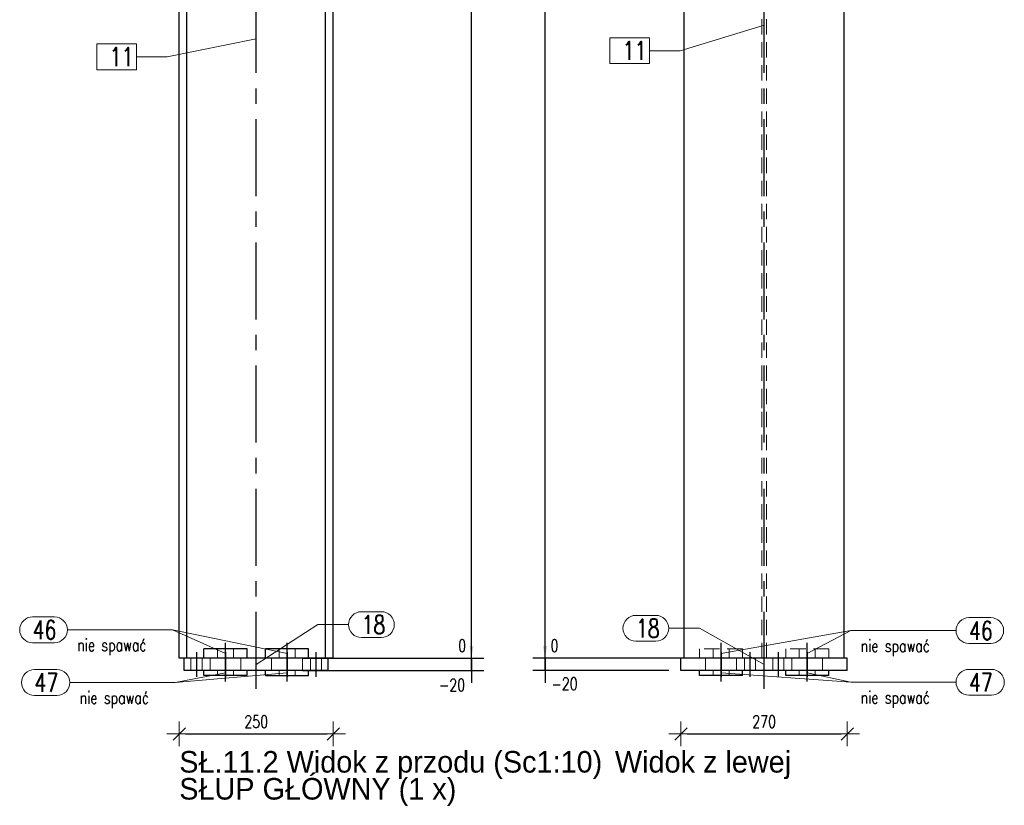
# Model space of a CAD drawing. Header units: millimetres. Extents: x 2097 to 3301, y 14853 to 15503.
# Tile 45 of 97: x 2438 to 2598, y 15200 to 15328. Entities that reach past the tile are written whole.
import ezdxf

# ---------------------------------------------------------------- set-up
doc = ezdxf.new("R2010")
doc.units = ezdxf.units.MM
doc.header["$LTSCALE"] = 10
doc.linetypes.add('HIDDEN', pattern=[0.375, 0.25, -0.125])
doc.linetypes.add('MITTE', pattern=[2, 1.25, -0.25, 0.25, -0.25])
doc.layers.get('Defpoints').update_dxf_attribs({"color": 1})
for name, color, linetype, lineweight in [('PS_DIM', 4, 'Continuous', 13), ('PS_Hidden', 2, 'HIDDEN', 9), ('PS_Pos', 1, 'Continuous', 15), ('PS_SOLID', 7, 'Continuous', 30)]:
    doc.layers.add(name, color=color, linetype=linetype, lineweight=lineweight)
doc.layers.add('PS_MID', color=5, linetype='MITTE')
doc.styles.add('simplex', font='simplex.shx', dxfattribs={"width": 0.75})
doc.dimstyles.new('1_10_GŁ_DS1-LS10', dxfattribs={"dimtxt": 2, "dimasz": 2, "dimexe": 2, "dimexo": 5, "dimgap": 1, "dimtad": 1, "dimjust": 4, "dimdec": 0, "dimlfac": 10, "dimtxsty": 'simplex', "dimblk1": 'NONE', "dimsah": 1, "dimcen": 2, "dimclrd": 256, "dimclre": 256, "dimclrt": 3, "dimadec": 1, "dimazin": 0, "dimtfac": 1, "dimtdec": 0, "dimtmove": 2, "dimatfit": 3, "dimfxl": 1, "dimarcsym": 0})
doc.dimstyles.new('1_10_PRZ', dxfattribs={"dimtxt": 2, "dimasz": 1, "dimexe": 2, "dimexo": 5, "dimgap": 1, "dimtad": 1, "dimdec": 0, "dimlfac": 10, "dimtxsty": 'simplex', "dimblk": 'dimznak', "dimcen": 2, "dimse1": 1, "dimse2": 1, "dimclrt": 3, "dimadec": 1, "dimazin": 0, "dimtfac": 1, "dimtdec": 0, "dimtix": 1, "dimtmove": 2, "dimatfit": 3, "dimldrblk": 'dim-grot', "dimfxl": 1, "dimarcsym": 0})

# ---------------------------------------------------------------- blocks, each defined once
blk = doc.blocks.new('dimznak')
at = {"color": 0}
for points in [[(0, 2), (0, -2)], [(-2, 0), (2, 0)]]:
    blk.add_lwpolyline(points, dxfattribs=at)
at = {"color": 2}
blk.add_lwpolyline([(1, 1), (-1, -1)], dxfattribs=at)
blk = doc.blocks.new('*D1317')
at = {"layer": 'Defpoints', "color": 0, "transparency": 16777216}
for p in [(2463.68, 15232.8), (2488.68, 15232.8), (2488.68, 15211.61)]:
    blk.add_point(p, dxfattribs=at)
at = {"layer": 'PS_DIM', "color": 0, "lineweight": -2, "transparency": 16777216}
blk.add_line((2464.68, 15211.61), (2487.68, 15211.61), dxfattribs=at)
at = {"layer": 'PS_DIM', "color": 0, "lineweight": -2, "transparency": 16777216, "rotation": 180}
blk.add_blockref('dimznak', (2463.68, 15211.61), dxfattribs=at)
at = {"layer": 'PS_DIM', "color": 0, "lineweight": -2, "transparency": 16777216}
blk.add_blockref('dimznak', (2488.68, 15211.61), dxfattribs=at)
at = {"layer": 'PS_DIM', "color": 3, "transparency": 16777216, "insert": (2476.18, 15213.61), "char_height": 2, "attachment_point": 5, "style": 'simplex'}
blk.add_mtext('250', dxfattribs=at)
blk = doc.blocks.new('dim-grot')
blk.add_hatch(color=256).paths.add_polyline_path([(0, 0), (-2, 0.5), (-2, -0.5)])
blk.add_lwpolyline([(0, 0), (-2, 0.5), (-2, -0.5), (0, 0)])
blk = doc.blocks.new('*D1321')
at = {"layer": 'Defpoints', "color": 0, "transparency": 16777216}
for p in [(2545.15, 15223.91), (2572.15, 15223.91), (2572.15, 15211.61)]:
    blk.add_point(p, dxfattribs=at)
at = {"layer": 'PS_DIM', "color": 0, "lineweight": -2, "transparency": 16777216}
blk.add_line((2546.15, 15211.61), (2571.15, 15211.61), dxfattribs=at)
at = {"layer": 'PS_DIM', "color": 0, "lineweight": -2, "transparency": 16777216, "rotation": 180}
blk.add_blockref('dimznak', (2545.15, 15211.61), dxfattribs=at)
at = {"layer": 'PS_DIM', "color": 0, "lineweight": -2, "transparency": 16777216}
blk.add_blockref('dimznak', (2572.15, 15211.61), dxfattribs=at)
at = {"layer": 'PS_DIM', "color": 3, "transparency": 16777216, "insert": (2558.65, 15213.61), "char_height": 2, "attachment_point": 5, "style": 'simplex'}
blk.add_mtext('270', dxfattribs=at)
blk = doc.blocks.new('*X76')
at = {"color": 0}
blk.add_text('Widok z lewej', height=3.5, dxfattribs=at).set_placement((3920.96, 15205.34))
blk = doc.blocks.new('*D1334')
at = {"layer": 'Defpoints', "color": 0, "transparency": 16777216}
for p in [(2488.68, 15223.91), (2511.14, 15223.91), (2478.68, 15221.91)]:
    blk.add_point(p, dxfattribs=at)
at = {"layer": 'PS_DIM', "lineweight": -2, "transparency": 16777216}
for p, q in [((2511.14, 15225.91), (2511.14, 15227.91)), ((2493.68, 15223.91), (2513.14, 15223.91)), ((2511.14, 15221.91), (2511.14, 15223.91)), ((2483.68, 15221.91), (2513.14, 15221.91)), ((2511.14, 15221.91), (2511.14, 15219.91))]:
    blk.add_line(p, q, dxfattribs=at)
at = {"layer": 'PS_DIM', "transparency": 16777216}
blk.add_solid([(2510.81, 15225.91), (2511.47, 15225.91), (2511.14, 15223.91)], dxfattribs=at)
at = {"layer": 'PS_DIM', "color": 3, "transparency": 16777216, "insert": (2507.98, 15219.55), "char_height": 2, "attachment_point": 5, "rotation": 0.0573, "style": 'simplex'}
blk.add_mtext('-20', dxfattribs=at)
blk = doc.blocks.new('_None')
blk = doc.blocks.new('*D1335')
at = {"layer": 'Defpoints', "color": 0, "transparency": 16777216}
for p in [(2478.68, 15223.91), (2488.68, 15223.91), (2511.14, 15223.91)]:
    blk.add_point(p, dxfattribs=at)
at = {"layer": 'PS_DIM', "lineweight": -2, "transparency": 16777216}
for p, q in [((2511.14, 15225.91), (2511.14, 15227.91)), ((2483.68, 15223.91), (2513.14, 15223.91)), ((2493.68, 15223.91), (2513.14, 15223.91)), ((2511.14, 15223.91), (2511.14, 15221.91))]:
    blk.add_line(p, q, dxfattribs=at)
at = {"layer": 'PS_DIM', "transparency": 16777216}
blk.add_solid([(2510.81, 15225.91), (2511.47, 15225.91), (2511.14, 15223.91)], dxfattribs=at)
at = {"layer": 'PS_DIM', "color": 3, "transparency": 16777216, "insert": (2509.62, 15225.93), "char_height": 2, "attachment_point": 5, "rotation": 0.0573, "style": 'simplex'}
blk.add_mtext('0', dxfattribs=at)
blk = doc.blocks.new('*D1336')
at = {"layer": 'Defpoints', "color": 0, "transparency": 16777216}
for p in [(2482.01, 15350.54), (2511.14, 15350.54), (2488.68, 15223.91)]:
    blk.add_point(p, dxfattribs=at)
at = {"layer": 'PS_DIM', "lineweight": -2, "transparency": 16777216}
for p, q in [((2487.01, 15350.54), (2513.14, 15350.54)), ((2511.14, 15223.91), (2511.14, 15348.54)), ((2493.68, 15223.91), (2513.14, 15223.91))]:
    blk.add_line(p, q, dxfattribs=at)
at = {"layer": 'PS_DIM', "transparency": 16777216}
blk.add_solid([(2510.81, 15348.54), (2511.47, 15348.54), (2511.14, 15350.54)], dxfattribs=at)
at = {"layer": 'PS_DIM', "color": 3, "transparency": 16777216, "insert": (2507.48, 15352.56), "char_height": 2, "attachment_point": 5, "rotation": 0.0573, "style": 'simplex'}
blk.add_mtext('5645', dxfattribs=at)
blk = doc.blocks.new('*D1337')
at = {"layer": 'Defpoints', "color": 0, "transparency": 16777216}
for p in [(2476.58, 15361.54), (2511.14, 15361.54), (2488.68, 15223.91)]:
    blk.add_point(p, dxfattribs=at)
at = {"layer": 'PS_DIM', "lineweight": -2, "transparency": 16777216}
for p, q in [((2481.58, 15361.54), (2513.14, 15361.54)), ((2511.14, 15223.91), (2511.14, 15359.54)), ((2493.68, 15223.91), (2513.14, 15223.91))]:
    blk.add_line(p, q, dxfattribs=at)
at = {"layer": 'PS_DIM', "transparency": 16777216}
blk.add_solid([(2510.81, 15359.54), (2511.47, 15359.54), (2511.14, 15361.54)], dxfattribs=at)
at = {"layer": 'PS_DIM', "color": 3, "transparency": 16777216, "insert": (2507.48, 15363.56), "char_height": 2, "attachment_point": 5, "rotation": 0.0573, "style": 'simplex'}
blk.add_mtext('5755', dxfattribs=at)
blk = doc.blocks.new('*D1338')
at = {"layer": 'Defpoints', "color": 0, "transparency": 16777216}
for p in [(2487.37, 15370.74), (2511.14, 15370.74), (2488.68, 15223.91)]:
    blk.add_point(p, dxfattribs=at)
at = {"layer": 'PS_DIM', "lineweight": -2, "transparency": 16777216}
for p, q in [((2492.37, 15370.74), (2513.14, 15370.74)), ((2511.14, 15223.91), (2511.14, 15368.74)), ((2493.68, 15223.91), (2513.14, 15223.91))]:
    blk.add_line(p, q, dxfattribs=at)
at = {"layer": 'PS_DIM', "transparency": 16777216}
blk.add_solid([(2510.81, 15368.74), (2511.47, 15368.74), (2511.14, 15370.74)], dxfattribs=at)
at = {"layer": 'PS_DIM', "color": 3, "transparency": 16777216, "insert": (2507.48, 15372.76), "char_height": 2, "attachment_point": 5, "rotation": 0.0573, "style": 'simplex'}
blk.add_mtext('5847', dxfattribs=at)
blk = doc.blocks.new('*D1339')
at = {"layer": 'Defpoints', "color": 0, "transparency": 16777216}
for p in [(2487.37, 15401.11), (2511.14, 15401.11), (2488.68, 15223.91)]:
    blk.add_point(p, dxfattribs=at)
at = {"layer": 'PS_DIM', "lineweight": -2, "transparency": 16777216}
for p, q in [((2492.37, 15401.11), (2513.14, 15401.11)), ((2511.14, 15223.91), (2511.14, 15399.11)), ((2493.68, 15223.91), (2513.14, 15223.91))]:
    blk.add_line(p, q, dxfattribs=at)
at = {"layer": 'PS_DIM', "transparency": 16777216}
blk.add_solid([(2510.81, 15399.11), (2511.47, 15399.11), (2511.14, 15401.11)], dxfattribs=at)
at = {"layer": 'PS_DIM', "color": 3, "transparency": 16777216, "insert": (2507.94, 15403.13), "char_height": 2, "attachment_point": 5, "rotation": 0.0573, "style": 'simplex'}
blk.add_mtext('6151', dxfattribs=at)
blk = doc.blocks.new('*D1340')
at = {"layer": 'Defpoints', "color": 0, "transparency": 16777216}
for p in [(2487.37, 15420.11), (2511.14, 15420.11), (2488.68, 15223.91)]:
    blk.add_point(p, dxfattribs=at)
at = {"layer": 'PS_DIM', "lineweight": -2, "transparency": 16777216}
for p, q in [((2492.37, 15420.11), (2513.14, 15420.11)), ((2511.14, 15223.91), (2511.14, 15418.11)), ((2493.68, 15223.91), (2513.14, 15223.91))]:
    blk.add_line(p, q, dxfattribs=at)
at = {"layer": 'PS_DIM', "transparency": 16777216}
blk.add_solid([(2510.81, 15418.11), (2511.47, 15418.11), (2511.14, 15420.11)], dxfattribs=at)
at = {"layer": 'PS_DIM', "color": 3, "transparency": 16777216, "insert": (2507.8, 15422.13), "char_height": 2, "attachment_point": 5, "rotation": 0.0573, "style": 'simplex'}
blk.add_mtext('6341', dxfattribs=at)
blk = doc.blocks.new('*D1341')
at = {"layer": 'Defpoints', "color": 0, "transparency": 16777216}
for p in [(2476.58, 15443.04), (2511.14, 15443.04), (2488.68, 15223.91)]:
    blk.add_point(p, dxfattribs=at)
at = {"layer": 'PS_DIM', "lineweight": -2, "transparency": 16777216}
for p, q in [((2481.58, 15443.04), (2513.14, 15443.04)), ((2511.14, 15223.91), (2511.14, 15441.04)), ((2493.68, 15223.91), (2513.14, 15223.91))]:
    blk.add_line(p, q, dxfattribs=at)
at = {"layer": 'PS_DIM', "transparency": 16777216}
blk.add_solid([(2510.81, 15441.04), (2511.47, 15441.04), (2511.14, 15443.04)], dxfattribs=at)
at = {"layer": 'PS_DIM', "color": 3, "transparency": 16777216, "insert": (2507.48, 15440.58), "char_height": 2, "attachment_point": 5, "rotation": 0.0573, "style": 'simplex'}
blk.add_mtext('6570', dxfattribs=at)
blk = doc.blocks.new('*D1342')
at = {"layer": 'Defpoints', "color": 0, "transparency": 16777216}
for p in [(2487.37, 15445.36), (2511.14, 15445.36), (2488.68, 15223.91)]:
    blk.add_point(p, dxfattribs=at)
at = {"layer": 'PS_DIM', "lineweight": -2, "transparency": 16777216}
for p, q in [((2492.37, 15445.36), (2513.14, 15445.36)), ((2511.14, 15223.91), (2511.14, 15443.36)), ((2493.68, 15223.91), (2513.14, 15223.91))]:
    blk.add_line(p, q, dxfattribs=at)
at = {"layer": 'PS_DIM', "transparency": 16777216}
blk.add_solid([(2510.81, 15443.36), (2511.47, 15443.36), (2511.14, 15445.36)], dxfattribs=at)
at = {"layer": 'PS_DIM', "color": 3, "transparency": 16777216, "insert": (2507.48, 15447.38), "char_height": 2, "attachment_point": 5, "rotation": 0.0573, "style": 'simplex'}
blk.add_mtext('6593', dxfattribs=at)
blk = doc.blocks.new('*D1343')
at = {"layer": 'Defpoints', "color": 0, "transparency": 16777216}
for p in [(2481.3, 15456.04), (2511.14, 15456.04), (2488.68, 15223.91)]:
    blk.add_point(p, dxfattribs=at)
at = {"layer": 'PS_DIM', "lineweight": -2, "transparency": 16777216}
for p, q in [((2486.3, 15456.04), (2513.14, 15456.04)), ((2511.14, 15223.91), (2511.14, 15454.04)), ((2493.68, 15223.91), (2513.14, 15223.91))]:
    blk.add_line(p, q, dxfattribs=at)
at = {"layer": 'PS_DIM', "transparency": 16777216}
blk.add_solid([(2510.81, 15454.04), (2511.47, 15454.04), (2511.14, 15456.04)], dxfattribs=at)
at = {"layer": 'PS_DIM', "color": 3, "transparency": 16777216, "insert": (2507.48, 15458.06), "char_height": 2, "attachment_point": 5, "rotation": 0.0573, "style": 'simplex'}
blk.add_mtext('6700', dxfattribs=at)
blk = doc.blocks.new('*D1401')
at = {"layer": 'Defpoints', "color": 0, "transparency": 16777216}
for p in [(2523.08, 15223.91), (2571.65, 15223.91), (2548.15, 15221.91)]:
    blk.add_point(p, dxfattribs=at)
at = {"layer": 'PS_DIM', "lineweight": -2, "transparency": 16777216}
for p, q in [((2523.08, 15225.91), (2523.08, 15227.91)), ((2566.65, 15223.91), (2521.08, 15223.91)), ((2523.08, 15221.91), (2523.08, 15223.91)), ((2543.15, 15221.91), (2521.08, 15221.91)), ((2523.08, 15221.91), (2523.08, 15219.91))]:
    blk.add_line(p, q, dxfattribs=at)
at = {"layer": 'PS_DIM', "transparency": 16777216}
blk.add_solid([(2522.74, 15225.91), (2523.41, 15225.91), (2523.08, 15223.91)], dxfattribs=at)
at = {"layer": 'PS_DIM', "color": 3, "transparency": 16777216, "insert": (2526.24, 15219.75), "char_height": 2, "attachment_point": 5, "rotation": 0.0573, "style": 'simplex'}
blk.add_mtext('-20', dxfattribs=at)
blk = doc.blocks.new('*D1402')
at = {"layer": 'Defpoints', "color": 0, "transparency": 16777216}
for p in [(2523.08, 15223.91), (2548.15, 15223.91), (2571.65, 15223.91)]:
    blk.add_point(p, dxfattribs=at)
at = {"layer": 'PS_DIM', "lineweight": -2, "transparency": 16777216}
for p, q in [((2523.08, 15225.91), (2523.08, 15227.91)), ((2543.15, 15223.91), (2521.08, 15223.91)), ((2566.65, 15223.91), (2521.08, 15223.91)), ((2523.08, 15223.91), (2523.08, 15221.91))]:
    blk.add_line(p, q, dxfattribs=at)
at = {"layer": 'PS_DIM', "transparency": 16777216}
blk.add_solid([(2522.74, 15225.91), (2523.41, 15225.91), (2523.08, 15223.91)], dxfattribs=at)
at = {"layer": 'PS_DIM', "color": 3, "transparency": 16777216, "insert": (2524.6, 15225.93), "char_height": 2, "attachment_point": 5, "rotation": 0.0573, "style": 'simplex'}
blk.add_mtext('0', dxfattribs=at)
blk = doc.blocks.new('*D1403')
at = {"layer": 'Defpoints', "color": 0, "transparency": 16777216}
for p in [(2523.08, 15353.04), (2544.05, 15353.04), (2571.65, 15223.91)]:
    blk.add_point(p, dxfattribs=at)
at = {"layer": 'PS_DIM', "lineweight": -2, "transparency": 16777216}
for p, q in [((2539.05, 15353.04), (2521.08, 15353.04)), ((2523.08, 15223.91), (2523.08, 15351.04)), ((2566.65, 15223.91), (2521.08, 15223.91))]:
    blk.add_line(p, q, dxfattribs=at)
at = {"layer": 'PS_DIM', "transparency": 16777216}
blk.add_solid([(2522.74, 15351.04), (2523.41, 15351.04), (2523.08, 15353.04)], dxfattribs=at)
at = {"layer": 'PS_DIM', "color": 3, "transparency": 16777216, "insert": (2526.74, 15350.86), "char_height": 2, "attachment_point": 5, "rotation": 0.0573, "style": 'simplex'}
blk.add_mtext('5670', dxfattribs=at)
blk = doc.blocks.new('*D1404')
at = {"layer": 'Defpoints', "color": 0, "transparency": 16777216}
for p in [(2523.08, 15358.54), (2573.25, 15358.54), (2571.65, 15223.91)]:
    blk.add_point(p, dxfattribs=at)
at = {"layer": 'PS_DIM', "lineweight": -2, "transparency": 16777216}
for p, q in [((2568.25, 15358.54), (2521.08, 15358.54)), ((2523.08, 15223.91), (2523.08, 15356.54)), ((2566.65, 15223.91), (2521.08, 15223.91))]:
    blk.add_line(p, q, dxfattribs=at)
at = {"layer": 'PS_DIM', "transparency": 16777216}
blk.add_solid([(2522.74, 15356.54), (2523.41, 15356.54), (2523.08, 15358.54)], dxfattribs=at)
at = {"layer": 'PS_DIM', "color": 3, "transparency": 16777216, "insert": (2526.74, 15356.55), "char_height": 2, "attachment_point": 5, "rotation": 0.0573, "style": 'simplex'}
blk.add_mtext('5725', dxfattribs=at)
blk = doc.blocks.new('*D1405')
at = {"layer": 'Defpoints', "color": 0, "transparency": 16777216}
for p in [(2523.08, 15359.04), (2544.05, 15359.04), (2571.65, 15223.91)]:
    blk.add_point(p, dxfattribs=at)
at = {"layer": 'PS_DIM', "lineweight": -2, "transparency": 16777216}
for p, q in [((2539.05, 15359.04), (2521.08, 15359.04)), ((2523.08, 15223.91), (2523.08, 15357.04)), ((2566.65, 15223.91), (2521.08, 15223.91))]:
    blk.add_line(p, q, dxfattribs=at)
at = {"layer": 'PS_DIM', "transparency": 16777216}
blk.add_solid([(2522.74, 15357.04), (2523.41, 15357.04), (2523.08, 15359.04)], dxfattribs=at)
at = {"layer": 'PS_DIM', "color": 3, "transparency": 16777216, "insert": (2526.74, 15361.06), "char_height": 2, "attachment_point": 5, "rotation": 0.0573, "style": 'simplex'}
blk.add_mtext('5730', dxfattribs=at)
blk = doc.blocks.new('*D1406')
at = {"layer": 'Defpoints', "color": 0, "transparency": 16777216}
for p in [(2523.08, 15433.04), (2544.05, 15433.04), (2571.65, 15223.91)]:
    blk.add_point(p, dxfattribs=at)
at = {"layer": 'PS_DIM', "lineweight": -2, "transparency": 16777216}
for p, q in [((2539.05, 15433.04), (2521.08, 15433.04)), ((2523.08, 15223.91), (2523.08, 15431.04)), ((2566.65, 15223.91), (2521.08, 15223.91))]:
    blk.add_line(p, q, dxfattribs=at)
at = {"layer": 'PS_DIM', "transparency": 16777216}
blk.add_solid([(2522.74, 15431.04), (2523.41, 15431.04), (2523.08, 15433.04)], dxfattribs=at)
at = {"layer": 'PS_DIM', "color": 3, "transparency": 16777216, "insert": (2526.74, 15435.06), "char_height": 2, "attachment_point": 5, "rotation": 0.0573, "style": 'simplex'}
blk.add_mtext('6470', dxfattribs=at)
blk = doc.blocks.new('*D1407')
at = {"layer": 'Defpoints', "color": 0, "transparency": 16777216}
for p in [(2523.08, 15439.04), (2544.05, 15439.04), (2571.65, 15223.91)]:
    blk.add_point(p, dxfattribs=at)
at = {"layer": 'PS_DIM', "lineweight": -2, "transparency": 16777216}
for p, q in [((2539.05, 15439.04), (2521.08, 15439.04)), ((2523.08, 15223.91), (2523.08, 15437.04)), ((2566.65, 15223.91), (2521.08, 15223.91))]:
    blk.add_line(p, q, dxfattribs=at)
at = {"layer": 'PS_DIM', "transparency": 16777216}
blk.add_solid([(2522.74, 15437.04), (2523.41, 15437.04), (2523.08, 15439.04)], dxfattribs=at)
at = {"layer": 'PS_DIM', "color": 3, "transparency": 16777216, "insert": (2526.74, 15441.06), "char_height": 2, "attachment_point": 5, "rotation": 0.0573, "style": 'simplex'}
blk.add_mtext('6530', dxfattribs=at)
blk = doc.blocks.new('*D1408')
at = {"layer": 'Defpoints', "color": 0, "transparency": 16777216}
for p in [(2523.08, 15456.04), (2555.54, 15456.04), (2571.65, 15223.91)]:
    blk.add_point(p, dxfattribs=at)
at = {"layer": 'PS_DIM', "lineweight": -2, "transparency": 16777216}
for p, q in [((2550.54, 15456.04), (2521.08, 15456.04)), ((2523.08, 15223.91), (2523.08, 15454.04)), ((2566.65, 15223.91), (2521.08, 15223.91))]:
    blk.add_line(p, q, dxfattribs=at)
at = {"layer": 'PS_DIM', "transparency": 16777216}
blk.add_solid([(2522.74, 15454.04), (2523.41, 15454.04), (2523.08, 15456.04)], dxfattribs=at)
at = {"layer": 'PS_DIM', "color": 3, "transparency": 16777216, "insert": (2526.74, 15458.06), "char_height": 2, "attachment_point": 5, "rotation": 0.0573, "style": 'simplex'}
blk.add_mtext('6700', dxfattribs=at)
blk = doc.blocks.new('*X488')
at = {"color": 1}
for p, q in [((2676.18, 15324.45), (2661.72, 15321.53)), ((2656.72, 15323.63), (2650.27, 15323.63)), ((2650.27, 15323.63), (2650.27, 15319.43)), ((2656.72, 15319.43), (2656.72, 15323.63)), ((2656.72, 15321.53), (2661.72, 15321.53)), ((2650.27, 15319.43), (2656.72, 15319.43))]:
    blk.add_line(p, q, dxfattribs=at)
at = {"color": 30, "style": 'simplex', "width": 0.75}
blk.add_text('11', height=3, dxfattribs=at).set_placement((2652.37, 15320.03))
blk = doc.blocks.new('*X490')
at = {"color": 1}
for p, q in [((2693.28, 15231.46), (2696.5, 15231.46)), ((2676.18, 15222.91), (2686.18, 15229.36)), ((2686.18, 15229.36), (2691.18, 15229.36)), ((2693.28, 15227.26), (2696.5, 15227.26))]:
    blk.add_line(p, q, dxfattribs=at)
for centre, start, end in [((2693.28, 15229.36), 90, 270), ((2696.5, 15229.36), 270, 90)]:
    blk.add_arc(centre, 2.1, start, end, dxfattribs=at)
at = {"color": 2, "style": 'simplex', "width": 0.75}
blk.add_text('18', height=3, dxfattribs=at).set_placement((2693.28, 15227.86))
blk = doc.blocks.new('*X506')
at = {"color": 1}
for p, q in [((2758.65, 15326.66), (2745.04, 15322.52)), ((2740.04, 15324.62), (2733.59, 15324.62)), ((2733.59, 15324.62), (2733.59, 15320.42)), ((2740.04, 15320.42), (2740.04, 15324.62)), ((2740.04, 15322.52), (2745.04, 15322.52)), ((2733.59, 15320.42), (2740.04, 15320.42))]:
    blk.add_line(p, q, dxfattribs=at)
at = {"color": 30, "style": 'simplex', "width": 0.75}
blk.add_text('11', height=3, dxfattribs=at).set_placement((2735.69, 15321.02))
blk = doc.blocks.new('*X509')
at = {"color": 1}
for p, q in [((2737.83, 15230.86), (2741.05, 15230.86)), ((2743.15, 15228.76), (2748.15, 15228.76)), ((2758.65, 15222.91), (2748.15, 15228.76)), ((2737.83, 15226.66), (2741.05, 15226.66))]:
    blk.add_line(p, q, dxfattribs=at)
for centre, start, end in [((2737.83, 15228.76), 90, 270), ((2741.05, 15228.76), 270, 90)]:
    blk.add_arc(centre, 2.1, start, end, dxfattribs=at)
at = {"color": 2, "style": 'simplex', "width": 0.75}
blk.add_text('18', height=3, dxfattribs=at).set_placement((2737.83, 15227.26))
blk = doc.blocks.new('*X624')
at = {"color": 1}
for p, q in [((2639.87, 15230.61), (2643.41, 15230.61)), ((2645.51, 15228.51), (2662.59, 15228.51)), ((2671.18, 15224.66), (2662.59, 15228.51)), ((2639.87, 15226.41), (2643.41, 15226.41))]:
    blk.add_line(p, q, dxfattribs=at)
for centre, start, end in [((2639.87, 15228.51), 90, 270), ((2643.41, 15228.51), 270, 90)]:
    blk.add_arc(centre, 2.1, start, end, dxfattribs=at)
at = {"color": 2, "style": 'simplex', "width": 0.75}
blk.add_text('46', height=3, dxfattribs=at).set_placement((2639.87, 15227.01))
at = {"color": 3, "style": 'simplex', "width": 0.75}
blk.add_text('nie spawać', height=2, dxfattribs=at).set_placement((2647.11, 15225.05))
blk = doc.blocks.new('*X625')
at = {"color": 1}
for p, q in [((2639.87, 15230.61), (2643.41, 15230.61)), ((2645.51, 15228.51), (2662.59, 15228.51)), ((2671.18, 15224.66), (2662.59, 15228.51)), ((2639.87, 15226.41), (2643.41, 15226.41))]:
    blk.add_line(p, q, dxfattribs=at)
for centre, start, end in [((2639.87, 15228.51), 90, 270), ((2643.41, 15228.51), 270, 90)]:
    blk.add_arc(centre, 2.1, start, end, dxfattribs=at)
at = {"color": 2, "style": 'simplex', "width": 0.75}
blk.add_text('46', height=3, dxfattribs=at).set_placement((2639.87, 15227.01))
at = {"color": 3, "style": 'simplex', "width": 0.75}
blk.add_text('nie spawać', height=2, dxfattribs=at).set_placement((2647.11, 15225.05))
blk = doc.blocks.new('*X626')
at = {"color": 1}
for p, q in [((2639.87, 15230.61), (2643.41, 15230.61)), ((2645.51, 15228.51), (2662.59, 15228.51)), ((2681.18, 15224.66), (2662.59, 15228.51)), ((2639.87, 15226.41), (2643.41, 15226.41))]:
    blk.add_line(p, q, dxfattribs=at)
for centre, start, end in [((2639.87, 15228.51), 90, 270), ((2643.41, 15228.51), 270, 90)]:
    blk.add_arc(centre, 2.1, start, end, dxfattribs=at)
at = {"color": 2, "style": 'simplex', "width": 0.75}
blk.add_text('46', height=3, dxfattribs=at).set_placement((2639.87, 15227.01))
at = {"color": 3, "style": 'simplex', "width": 0.75}
blk.add_text('nie spawać', height=2, dxfattribs=at).set_placement((2647.11, 15225.05))
blk = doc.blocks.new('*X627')
at = {"color": 1}
for p, q in [((2639.87, 15230.61), (2643.41, 15230.61)), ((2645.51, 15228.51), (2662.59, 15228.51)), ((2681.18, 15224.66), (2662.59, 15228.51)), ((2639.87, 15226.41), (2643.41, 15226.41))]:
    blk.add_line(p, q, dxfattribs=at)
for centre, start, end in [((2639.87, 15228.51), 90, 270), ((2643.41, 15228.51), 270, 90)]:
    blk.add_arc(centre, 2.1, start, end, dxfattribs=at)
at = {"color": 2, "style": 'simplex', "width": 0.75}
blk.add_text('46', height=3, dxfattribs=at).set_placement((2639.87, 15227.01))
at = {"color": 3, "style": 'simplex', "width": 0.75}
blk.add_text('nie spawać', height=2, dxfattribs=at).set_placement((2647.11, 15225.05))
blk = doc.blocks.new('*X628')
at = {"color": 1}
for p, q in [((2640.17, 15222.06), (2643.81, 15222.06)), ((2671.18, 15221.51), (2663, 15219.96)), ((2645.91, 15219.96), (2663, 15219.96)), ((2640.17, 15217.86), (2643.81, 15217.86))]:
    blk.add_line(p, q, dxfattribs=at)
for centre, start, end in [((2640.17, 15219.96), 90, 270), ((2643.81, 15219.96), 270, 90)]:
    blk.add_arc(centre, 2.1, start, end, dxfattribs=at)
at = {"color": 2, "style": 'simplex', "width": 0.75}
blk.add_text('47', height=3, dxfattribs=at).set_placement((2640.17, 15218.46))
at = {"color": 3, "style": 'simplex', "width": 0.75}
blk.add_text('nie spawać', height=2, dxfattribs=at).set_placement((2647.51, 15216.49))
blk = doc.blocks.new('*X629')
at = {"color": 1}
for p, q in [((2640.17, 15222.06), (2643.81, 15222.06)), ((2671.18, 15221.51), (2663, 15219.96)), ((2645.91, 15219.96), (2663, 15219.96)), ((2640.17, 15217.86), (2643.81, 15217.86))]:
    blk.add_line(p, q, dxfattribs=at)
for centre, start, end in [((2640.17, 15219.96), 90, 270), ((2643.81, 15219.96), 270, 90)]:
    blk.add_arc(centre, 2.1, start, end, dxfattribs=at)
at = {"color": 2, "style": 'simplex', "width": 0.75}
blk.add_text('47', height=3, dxfattribs=at).set_placement((2640.17, 15218.46))
at = {"color": 3, "style": 'simplex', "width": 0.75}
blk.add_text('nie spawać', height=2, dxfattribs=at).set_placement((2647.51, 15216.49))
blk = doc.blocks.new('*X630')
at = {"color": 1}
for p, q in [((2640.17, 15222.06), (2643.81, 15222.06)), ((2681.18, 15221.51), (2663, 15219.96)), ((2645.91, 15219.96), (2663, 15219.96)), ((2640.17, 15217.86), (2643.81, 15217.86))]:
    blk.add_line(p, q, dxfattribs=at)
for centre, start, end in [((2640.17, 15219.96), 90, 270), ((2643.81, 15219.96), 270, 90)]:
    blk.add_arc(centre, 2.1, start, end, dxfattribs=at)
at = {"color": 2, "style": 'simplex', "width": 0.75}
blk.add_text('47', height=3, dxfattribs=at).set_placement((2640.17, 15218.46))
at = {"color": 3, "style": 'simplex', "width": 0.75}
blk.add_text('nie spawać', height=2, dxfattribs=at).set_placement((2647.51, 15216.49))
blk = doc.blocks.new('*X631')
at = {"color": 1}
for p, q in [((2640.17, 15222.06), (2643.81, 15222.06)), ((2681.18, 15221.51), (2663, 15219.96)), ((2645.91, 15219.96), (2663, 15219.96)), ((2640.17, 15217.86), (2643.81, 15217.86))]:
    blk.add_line(p, q, dxfattribs=at)
for centre, start, end in [((2640.17, 15219.96), 90, 270), ((2643.81, 15219.96), 270, 90)]:
    blk.add_arc(centre, 2.1, start, end, dxfattribs=at)
at = {"color": 2, "style": 'simplex', "width": 0.75}
blk.add_text('47', height=3, dxfattribs=at).set_placement((2640.17, 15218.46))
at = {"color": 3, "style": 'simplex', "width": 0.75}
blk.add_text('nie spawać', height=2, dxfattribs=at).set_placement((2647.51, 15216.49))
blk = doc.blocks.new('*X656')
at = {"color": 1}
for p, q in [((2791.91, 15230.49), (2795.44, 15230.49)), ((2765.65, 15224.66), (2772.72, 15228.39)), ((2772.72, 15228.39), (2789.81, 15228.39)), ((2791.91, 15226.29), (2795.44, 15226.29))]:
    blk.add_line(p, q, dxfattribs=at)
for centre, start, end in [((2791.91, 15228.39), 90, 270), ((2795.44, 15228.39), 270, 90)]:
    blk.add_arc(centre, 2.1, start, end, dxfattribs=at)
at = {"color": 2, "style": 'simplex', "width": 0.75}
blk.add_text('46', height=3, dxfattribs=at).set_placement((2791.91, 15226.89))
at = {"color": 3, "style": 'simplex', "width": 0.75}
blk.add_text('nie spawać', height=2, dxfattribs=at).set_placement((2774.32, 15224.92))
blk = doc.blocks.new('*X657')
at = {"color": 1}
for p, q in [((2791.91, 15230.49), (2795.44, 15230.49)), ((2751.65, 15224.66), (2772.72, 15228.39)), ((2772.72, 15228.39), (2789.81, 15228.39)), ((2791.91, 15226.29), (2795.44, 15226.29))]:
    blk.add_line(p, q, dxfattribs=at)
for centre, start, end in [((2791.91, 15228.39), 90, 270), ((2795.44, 15228.39), 270, 90)]:
    blk.add_arc(centre, 2.1, start, end, dxfattribs=at)
at = {"color": 2, "style": 'simplex', "width": 0.75}
blk.add_text('46', height=3, dxfattribs=at).set_placement((2791.91, 15226.89))
at = {"color": 3, "style": 'simplex', "width": 0.75}
blk.add_text('nie spawać', height=2, dxfattribs=at).set_placement((2774.32, 15224.92))
blk = doc.blocks.new('*X658')
at = {"color": 1}
for p, q in [((2791.91, 15230.49), (2795.44, 15230.49)), ((2765.65, 15224.66), (2772.72, 15228.39)), ((2772.72, 15228.39), (2789.81, 15228.39)), ((2791.91, 15226.29), (2795.44, 15226.29))]:
    blk.add_line(p, q, dxfattribs=at)
for centre, start, end in [((2791.91, 15228.39), 90, 270), ((2795.44, 15228.39), 270, 90)]:
    blk.add_arc(centre, 2.1, start, end, dxfattribs=at)
at = {"color": 2, "style": 'simplex', "width": 0.75}
blk.add_text('46', height=3, dxfattribs=at).set_placement((2791.91, 15226.89))
at = {"color": 3, "style": 'simplex', "width": 0.75}
blk.add_text('nie spawać', height=2, dxfattribs=at).set_placement((2774.32, 15224.92))
blk = doc.blocks.new('*X659')
at = {"color": 1}
for p, q in [((2791.91, 15230.49), (2795.44, 15230.49)), ((2751.65, 15224.66), (2772.72, 15228.39)), ((2772.72, 15228.39), (2789.81, 15228.39)), ((2791.91, 15226.29), (2795.44, 15226.29))]:
    blk.add_line(p, q, dxfattribs=at)
for centre, start, end in [((2791.91, 15228.39), 90, 270), ((2795.44, 15228.39), 270, 90)]:
    blk.add_arc(centre, 2.1, start, end, dxfattribs=at)
at = {"color": 2, "style": 'simplex', "width": 0.75}
blk.add_text('46', height=3, dxfattribs=at).set_placement((2791.91, 15226.89))
at = {"color": 3, "style": 'simplex', "width": 0.75}
blk.add_text('nie spawać', height=2, dxfattribs=at).set_placement((2774.32, 15224.92))
blk = doc.blocks.new('*X660')
at = {"color": 1}
for p, q in [((2791.91, 15222.1), (2795.55, 15222.1)), ((2765.65, 15221.51), (2772.72, 15220)), ((2772.72, 15220), (2789.81, 15220)), ((2791.91, 15217.9), (2795.55, 15217.9))]:
    blk.add_line(p, q, dxfattribs=at)
for centre, start, end in [((2791.91, 15220), 90, 270), ((2795.55, 15220), 270, 90)]:
    blk.add_arc(centre, 2.1, start, end, dxfattribs=at)
at = {"color": 2, "style": 'simplex', "width": 0.75}
blk.add_text('47', height=3, dxfattribs=at).set_placement((2791.91, 15218.5))
at = {"color": 3, "style": 'simplex', "width": 0.75}
blk.add_text('nie spawać', height=2, dxfattribs=at).set_placement((2774.32, 15216.53))
blk = doc.blocks.new('*X661')
at = {"color": 1}
for p, q in [((2791.91, 15222.1), (2795.55, 15222.1)), ((2751.65, 15221.51), (2772.72, 15220)), ((2772.72, 15220), (2789.81, 15220)), ((2791.91, 15217.9), (2795.55, 15217.9))]:
    blk.add_line(p, q, dxfattribs=at)
for centre, start, end in [((2791.91, 15220), 90, 270), ((2795.55, 15220), 270, 90)]:
    blk.add_arc(centre, 2.1, start, end, dxfattribs=at)
at = {"color": 2, "style": 'simplex', "width": 0.75}
blk.add_text('47', height=3, dxfattribs=at).set_placement((2791.91, 15218.5))
at = {"color": 3, "style": 'simplex', "width": 0.75}
blk.add_text('nie spawać', height=2, dxfattribs=at).set_placement((2774.32, 15216.53))
blk = doc.blocks.new('*X662')
at = {"color": 1}
for p, q in [((2791.91, 15222.1), (2795.55, 15222.1)), ((2765.65, 15221.51), (2772.72, 15220)), ((2772.72, 15220), (2789.81, 15220)), ((2791.91, 15217.9), (2795.55, 15217.9))]:
    blk.add_line(p, q, dxfattribs=at)
for centre, start, end in [((2791.91, 15220), 90, 270), ((2795.55, 15220), 270, 90)]:
    blk.add_arc(centre, 2.1, start, end, dxfattribs=at)
at = {"color": 2, "style": 'simplex', "width": 0.75}
blk.add_text('47', height=3, dxfattribs=at).set_placement((2791.91, 15218.5))
at = {"color": 3, "style": 'simplex', "width": 0.75}
blk.add_text('nie spawać', height=2, dxfattribs=at).set_placement((2774.32, 15216.53))
blk = doc.blocks.new('*X663')
at = {"color": 1}
for p, q in [((2791.91, 15222.1), (2795.55, 15222.1)), ((2751.65, 15221.51), (2772.72, 15220)), ((2772.72, 15220), (2789.81, 15220)), ((2791.91, 15217.9), (2795.55, 15217.9))]:
    blk.add_line(p, q, dxfattribs=at)
for centre, start, end in [((2791.91, 15220), 90, 270), ((2795.55, 15220), 270, 90)]:
    blk.add_arc(centre, 2.1, start, end, dxfattribs=at)
at = {"color": 2, "style": 'simplex', "width": 0.75}
blk.add_text('47', height=3, dxfattribs=at).set_placement((2791.91, 15218.5))
at = {"color": 3, "style": 'simplex', "width": 0.75}
blk.add_text('nie spawać', height=2, dxfattribs=at).set_placement((2774.32, 15216.53))

msp = doc.modelspace()

# ---------------------------------------------------------------- linework, layer by layer
at = {"layer": 'PS_Hidden', "color": 2, "linetype": 'HIDDEN'}
for p, q in [((2558.27, 15223.91), (2558.27, 15329.04)), ((2559.02, 15223.91), (2559.02, 15329.04)), ((2558.25, 15265.49), (2558.25, 15264.49)), ((2469.88, 15225.41), (2469.88, 15223.91)), ((2472.48, 15225.41), (2472.48, 15223.91)), ((2479.88, 15225.41), (2479.88, 15223.91)), ((2482.48, 15225.41), (2482.48, 15223.91)), ((2548.15, 15223.91), (2548.15, 15225.41)), ((2555.15, 15225.41), (2548.15, 15225.41)), ((2550.35, 15225.41), (2550.35, 15223.91)), ((2552.95, 15225.41), (2552.95, 15223.91)), ((2555.15, 15223.91), (2555.15, 15225.41)), ((2562.15, 15223.91), (2562.15, 15225.41)), ((2569.15, 15225.41), (2562.15, 15225.41)), ((2564.35, 15225.41), (2564.35, 15223.91)), ((2566.95, 15225.41), (2566.95, 15223.91)), ((2569.15, 15223.91), (2569.15, 15225.41)), ((2465.58, 15221.91), (2465.58, 15223.91)), ((2467.38, 15221.91), (2467.38, 15223.91)), ((2468.68, 15221.91), (2468.68, 15223.91)), ((2468.68, 15221.91), (2468.68, 15223.91)), ((2473.68, 15221.91), (2473.68, 15223.91)), ((2473.68, 15221.91), (2473.68, 15223.91)), ((2478.68, 15221.91), (2478.68, 15223.91)), ((2483.68, 15221.91), (2483.68, 15223.91)), ((2484.98, 15221.91), (2484.98, 15223.91)), ((2486.78, 15221.91), (2486.78, 15223.91)), ((2549.15, 15221.91), (2549.15, 15223.91)), ((2554.15, 15221.91), (2554.15, 15223.91)), ((2555.45, 15221.91), (2555.45, 15223.91)), ((2557.25, 15221.91), (2557.25, 15223.91)), ((2560.05, 15221.91), (2560.05, 15223.91)), ((2561.85, 15221.91), (2561.85, 15223.91)), ((2563.15, 15221.91), (2563.15, 15223.91)), ((2568.15, 15221.91), (2568.15, 15223.91)), ((2469.88, 15221.91), (2469.88, 15221.11)), ((2472.48, 15221.91), (2472.48, 15221.11)), ((2479.88, 15221.91), (2479.88, 15221.11)), ((2482.48, 15221.91), (2482.48, 15221.11)), ((2550.35, 15221.91), (2550.35, 15221.11)), ((2552.95, 15221.91), (2552.95, 15221.11)), ((2564.35, 15221.91), (2564.35, 15221.11)), ((2566.95, 15221.91), (2566.95, 15221.11))]:
    msp.add_line(p, q, dxfattribs=at)
at = {"layer": 'PS_MID', "color": 5, "linetype": 'MITTE'}
for p, q in [((2476.18, 15218.91), (2476.18, 15329.04)), ((2558.65, 15218.91), (2558.65, 15329.04)), ((2471.18, 15222.91), (2471.18, 15226.41)), ((2471.18, 15222.91), (2471.18, 15226.41)), ((2481.18, 15222.91), (2481.18, 15226.41)), ((2481.18, 15222.91), (2481.18, 15226.41)), ((2551.65, 15222.91), (2551.65, 15226.41)), ((2551.65, 15222.91), (2551.65, 15226.41)), ((2565.65, 15222.91), (2565.65, 15226.41)), ((2565.65, 15222.91), (2565.65, 15226.41)), ((2466.48, 15224.91), (2466.48, 15220.91)), ((2466.48, 15224.91), (2466.48, 15220.91)), ((2471.18, 15224.91), (2471.18, 15220.91)), ((2471.18, 15224.91), (2471.18, 15220.91)), ((2481.18, 15224.91), (2481.18, 15220.91)), ((2481.18, 15224.91), (2481.18, 15220.91)), ((2485.88, 15224.91), (2485.88, 15220.91)), ((2485.88, 15224.91), (2485.88, 15220.91)), ((2551.65, 15224.91), (2551.65, 15220.91)), ((2551.65, 15224.91), (2551.65, 15220.91)), ((2556.35, 15224.91), (2556.35, 15220.91)), ((2556.35, 15224.91), (2556.35, 15220.91)), ((2560.95, 15224.91), (2560.95, 15220.91)), ((2560.95, 15224.91), (2560.95, 15220.91)), ((2565.65, 15224.91), (2565.65, 15220.91)), ((2565.65, 15224.91), (2565.65, 15220.91)), ((2471.18, 15220.11), (2471.18, 15222.91)), ((2471.18, 15220.11), (2471.18, 15222.91)), ((2481.18, 15220.11), (2481.18, 15222.91)), ((2481.18, 15220.11), (2481.18, 15222.91)), ((2551.65, 15220.11), (2551.65, 15222.91)), ((2551.65, 15220.11), (2551.65, 15222.91)), ((2565.65, 15220.11), (2565.65, 15222.91)), ((2565.65, 15220.11), (2565.65, 15222.91))]:
    msp.add_line(p, q, dxfattribs=at)
at = {"layer": 'PS_SOLID', "color": 7, "linetype": 'Continuous'}
for p, q in [((2463.68, 15223.91), (2463.68, 15329.04)), ((2464.93, 15223.91), (2464.93, 15329.04)), ((2487.43, 15223.91), (2487.43, 15329.04)), ((2488.68, 15223.91), (2488.68, 15329.04)), ((2545.65, 15223.91), (2545.65, 15329.04)), ((2571.65, 15223.91), (2571.65, 15329.04)), ((2467.68, 15223.91), (2467.68, 15225.41)), ((2474.68, 15225.41), (2467.68, 15225.41)), ((2474.68, 15223.91), (2474.68, 15225.41)), ((2477.68, 15223.91), (2477.68, 15225.41)), ((2484.68, 15225.41), (2477.68, 15225.41)), ((2484.68, 15223.91), (2484.68, 15225.41)), ((2464.48, 15223.91), (2463.68, 15223.91)), ((2464.48, 15221.91), (2464.48, 15223.91)), ((2487.88, 15223.91), (2464.48, 15223.91)), ((2487.88, 15221.91), (2487.88, 15223.91)), ((2488.68, 15223.91), (2487.88, 15223.91)), ((2545.65, 15223.91), (2545.15, 15223.91)), ((2545.15, 15221.91), (2545.15, 15223.91)), ((2571.65, 15223.91), (2545.65, 15223.91)), ((2572.15, 15223.91), (2571.65, 15223.91)), ((2572.15, 15221.91), (2572.15, 15223.91)), ((2487.88, 15221.91), (2464.48, 15221.91)), ((2467.68, 15221.11), (2467.68, 15221.91)), ((2474.68, 15221.11), (2467.68, 15221.11)), ((2474.68, 15221.11), (2474.68, 15221.91)), ((2477.68, 15221.11), (2477.68, 15221.91)), ((2477.68, 15221.11), (2484.68, 15221.11)), ((2484.68, 15221.11), (2484.68, 15221.91)), ((2572.15, 15221.91), (2545.15, 15221.91)), ((2548.15, 15221.11), (2548.15, 15221.91)), ((2555.15, 15221.11), (2548.15, 15221.11)), ((2555.15, 15221.11), (2555.15, 15221.91)), ((2562.15, 15221.11), (2562.15, 15221.91)), ((2569.15, 15221.11), (2562.15, 15221.11)), ((2569.15, 15221.11), (2569.15, 15221.91))]:
    msp.add_line(p, q, dxfattribs=at)

# ---------------------------------------------------------------- block references
msp.add_blockref('*X76', (-1386.54, 0))
at = {"layer": 'PS_Pos'}
for name in ['*X506', '*X488', '*X624', '*X625', '*X626', '*X627', '*X490', '*X509', '*X657', '*X659', '*X656', '*X658', '*X628', '*X629', '*X630', '*X631', '*X661', '*X663', '*X660', '*X662']:
    msp.add_blockref(name, (-200, 0), dxfattribs=at)

# ---------------------------------------------------------------- texts
at = {"color": 0}
for s, p in [('SŁ.11.2 Widok z przodu (Sc1:10)', (2463.68, 15205.34)), ('SŁUP GŁÓWNY (1 x)', (2463.68, 15200.96))]:
    msp.add_text(s, height=3.5, dxfattribs=at).set_placement(p)

# ---------------------------------------------------------------- dimensions: what is measured, and where the dimension line sits
at = {"layer": 'PS_DIM'}
for base, p1, p2, text, picture, middle in [((2511.14, 15456.04), (2488.68, 15223.91), (2481.3, 15456.04), '6700', '*D1343', (2507.48, 15458.06)), ((2523.08, 15456.04), (2571.65, 15223.91), (2555.54, 15456.04), '6700', '*D1408', (2526.74, 15458.06)), ((2511.14, 15445.36), (2488.68, 15223.91), (2487.37, 15445.36), '6593', '*D1342', (2507.48, 15447.38)), ((2511.14, 15443.04), (2488.68, 15223.91), (2476.58, 15443.04), '6570', '*D1341', (2507.48, 15440.58)), ((2523.08, 15439.04), (2571.65, 15223.91), (2544.05, 15439.04), '6530', '*D1407', (2526.74, 15441.06)), ((2523.08, 15433.04), (2571.65, 15223.91), (2544.05, 15433.04), '6470', '*D1406', (2526.74, 15435.06)), ((2511.14, 15420.11), (2488.68, 15223.91), (2487.37, 15420.11), '6341', '*D1340', (2507.8, 15422.13)), ((2511.14, 15401.11), (2488.68, 15223.91), (2487.37, 15401.11), '6151', '*D1339', (2507.94, 15403.13)), ((2511.14, 15370.74), (2488.68, 15223.91), (2487.37, 15370.74), '5847', '*D1338', (2507.48, 15372.76)), ((2511.14, 15361.54), (2488.68, 15223.91), (2476.58, 15361.54), '5755', '*D1337', (2507.48, 15363.56)), ((2523.08, 15359.04), (2571.65, 15223.91), (2544.05, 15359.04), '5730', '*D1405', (2526.74, 15361.06)), ((2523.08, 15358.54), (2571.65, 15223.91), (2573.25, 15358.54), '5725', '*D1404', (2526.74, 15356.55)), ((2511.14, 15350.54), (2488.68, 15223.91), (2482.01, 15350.54), '5645', '*D1336', (2507.48, 15352.56)), ((2523.08, 15353.04), (2571.65, 15223.91), (2544.05, 15353.04), '5670', '*D1403', (2526.74, 15350.86)), ((2511.14, 15223.91), (2478.68, 15221.91), (2488.68, 15223.91), '-20', '*D1334', (2507.98, 15219.55)), ((2511.14, 15223.91), (2478.68, 15223.91), (2488.68, 15223.91), '0', '*D1335', (2509.62, 15225.93)), ((2523.08, 15223.91), (2548.15, 15221.91), (2571.65, 15223.91), '-20', '*D1401', (2526.24, 15219.75)), ((2523.08, 15223.91), (2548.15, 15223.91), (2571.65, 15223.91), '0', '*D1402', (2524.6, 15225.93))]:
    dim = msp.add_linear_dim(base=base, p1=p1, p2=p2, angle=90, text=text, dimstyle='1_10_GŁ_DS1-LS10', dxfattribs=at)
    dim.commit()
    dim.dimension.update_dxf_attribs({"geometry": picture, "text_midpoint": middle, "dimtype": 160, "text_rotation": 0.0573})
for base, p1, p2, picture, middle in [((2488.68, 15211.61), (2463.68, 15232.8), (2488.68, 15232.8), '*D1317', (2476.18, 15213.61)), ((2572.15, 15211.61), (2545.15, 15223.91), (2572.15, 15223.91), '*D1321', (2558.65, 15213.61))]:
    dim = msp.add_linear_dim(base=base, p1=p1, p2=p2, dimstyle='1_10_PRZ', dxfattribs=at)
    dim.commit()
    dim.dimension.update_dxf_attribs({"geometry": picture, "text_midpoint": middle})

doc.saveas('drawing.dxf')
